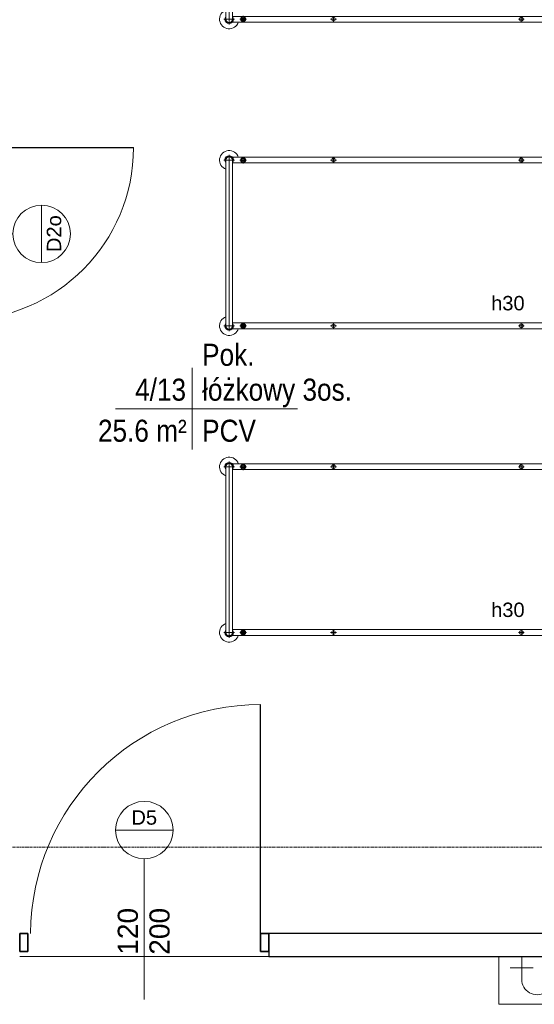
# Model space of a CAD drawing. Header units: millimetres. Extents: x -2286 to 43533, y -13832 to 14981.
# Tile 38 of 77: x 10333 to 13019, y 5306 to 10444. Entities that reach past the tile are written whole.
import ezdxf

# ---------------------------------------------------------------- set-up
doc = ezdxf.new("R2010")
doc.units = ezdxf.units.MM
doc.linetypes.add('Oś', pattern=[22.225, 12.7, -3.175, 3.175, -3.175])
for name, color, linetype, lineweight in [('A-ANNO-NOTE', 131, 'Continuous', 18), ('A-AREA', 32, 'Continuous', 18), ('A-AREA-IDEN', 2, 'Continuous', 18), ('A-DETL-GENF', 92, 'Continuous', 18), ('A-DETL-MEDM', 33, 'Continuous', 35), ('A-DOOR', 31, 'Continuous', 25), ('A-DOOR-IDEN', 31, 'Continuous', 18), ('A-WALL', 113, 'Continuous', 25), ('I-FURN', 30, 'Continuous', 18), ('P-SANR-FIXT', 6, 'Continuous', 18), ('S-GRID', 1, 'Continuous', 18)]:
    doc.layers.add(name, color=color, linetype=linetype, lineweight=lineweight)
doc.styles.add('Arial_1', font='arial.ttf', dxfattribs={"height": 75})
doc.styles.add('Arial_4', font='arial.ttf', dxfattribs={"width": 0.85, "height": 115})
doc.styles.add('Arial_7', font='arial.ttf', dxfattribs={"height": 105})

# ---------------------------------------------------------------- blocks, each defined once
blk = doc.blocks.new('łóżko 195x90 typ FAMED _102039_ - łóżko 195x90 typ FAMED _102039_-832813-4_piętro II PT - projektowany')
at = {"layer": 'I-FURN'}
for p, q in [((-459.8, 1047.5), (459.7, 1047.5)), ((-447.5, 1031), (-447.5, -1026.1)), ((-432.5, 1020.2), (-432.5, 1074.7)), ((-432.5, 1064.5), (432.5, 1064.5)), ((-432.5, 1030.5), (432.5, 1030.5)), ((-417.5, -1025.5), (-417.5, 1031)), ((417.5, -1026.1), (417.5, 1030.5)), ((432.5, 1020.2), (432.5, 1074.7)), ((447.5, 1031), (447.5, -1026.1)), ((-432.5, 948.5), (-432.5, 983.5)), ((432.5, 948.5), (432.5, 983.5)), ((-450, 966), (-415, 966)), ((450, 966), (415, 966)), ((-447.5, 481.9), (-417.5, 481.9)), ((-432.5, 496.9), (-432.5, 466.9)), ((447.5, 481.9), (417.5, 481.9)), ((432.5, 496.9), (432.5, 466.9)), ((-447.5, -498.1), (-417.5, -498.1)), ((-432.5, -483.1), (-432.5, -513.1)), ((447.5, -498.1), (417.5, -498.1)), ((432.5, -483.1), (432.5, -513.1)), ((-450, -969.3), (-415, -969.3)), ((-432.5, -951.8), (-432.5, -986.8)), ((450, -969.3), (415, -969.3)), ((432.5, -951.8), (432.5, -986.8)), ((-432.5, -1015.3), (-432.5, -1069.8)), ((-432.5, -1025.5), (432.5, -1025.5)), ((432.5, -1015.3), (432.5, -1069.8)), ((459.7, -1042.5), (-459.8, -1042.5)), ((-432.5, -1059.5), (432.5, -1059.5))]:
    blk.add_line(p, q, dxfattribs=at)
for centre, radius in [((-432.5, 966), 12.5), ((432.5, 966), 12.5), ((-432.5, 966), 8), ((432.5, 966), 8), ((-432.5, 481.9), 10), ((432.5, 481.9), 10), ((-432.5, -498.1), 10), ((432.5, -498.1), 10), ((-432.5, -969.3), 12.5), ((-432.5, -969.3), 8), ((432.5, -969.3), 12.5), ((432.5, -969.3), 8)]:
    blk.add_circle(centre, radius, dxfattribs=at)
for centre, radius, start, end in [((-432.5, 1047.5), 50, 19.8769, 252.5424), ((432.5, 1047.5), 50, 287.4576, 160.1231), ((-432.5, 1047.5), 22.3, 49.8221, 312.3887), ((-432.5, 1047.5), 19.3, 62.0207, 297.9793), ((-432.5, 1047.5), 17, 90, 270), ((432.5, 1047.5), 22.2, 229.8221, 130.1779), ((432.5, 1047.5), 19.2, 242.0207, 117.9793), ((432.5, 1047.5), 17, 270, 90), ((-432.5, -1042.5), 50, 107.4576, 340.1231), ((-432.5, -1042.5), 22.2, 49.8221, 310.1779), ((-432.5, -1042.5), 19.3, 62.0207, 297.9793), ((-432.5, -1042.5), 17, 90, 270), ((432.5, -1042.5), 50, 199.8769, 72.5424), ((432.5, -1042.5), 22.2, 229.8221, 130.1779), ((432.5, -1042.5), 19.2, 242.0207, 117.9793), ((432.5, -1042.5), 17, 270, 90)]:
    blk.add_arc(centre, radius, start, end, dxfattribs=at)
blk = doc.blocks.new('DRZWI 1S_łazienkowe - Drzwi 90-1357769-4_piętro II PT - projektowany')
at = {"layer": 'A-DETL-GENF'}
for p, q in [((-493, 20), (-450, 20)), ((-493, -75), (-493, 20)), ((-450, 20), (-450, -75)), ((450, 20), (493, 20)), ((450, -75), (450, 20)), ((493, 20), (493, -75)), ((-450, -75), (-493, -75)), ((493, -75), (450, -75))]:
    blk.add_line(p, q, dxfattribs=at)
at = {"layer": 'A-DETL-MEDM'}
for p, q in [((-493, -75), (-493, 20)), ((-493, 20), (-450, 20)), ((-450, 20), (-450, -75)), ((450, 20), (450, -75)), ((493, 20), (450, 20)), ((493, -75), (493, 20)), ((-450, -75), (-493, -75)), ((450, -75), (493, -75))]:
    blk.add_line(p, q, dxfattribs=at)
at = {"layer": 'A-DOOR', "lineweight": 18}
blk.add_line((0, -300), (0, 300), dxfattribs=at)
at = {"layer": 'A-DOOR'}
blk.add_line((450, -75), (450, -968.9), dxfattribs=at)
at = {"layer": 'A-DOOR', "lineweight": 18}
blk.add_arc((450, -68.9), 900, 180.3907, 270, dxfattribs=at)
blk = doc.blocks.new('DRZWI 1S - Drzwi 120-1363990-4_piętro II PT - projektowany')
at = {"layer": 'A-DETL-GENF'}
for p, q in [((-650, 60), (-650, -35)), ((-607, 60), (-650, 60)), ((-607, -35), (-607, 60)), ((650, 60), (607, 60)), ((607, 60), (607, -35)), ((650, -35), (650, 60)), ((-650, -35), (-607, -35)), ((607, -35), (650, -35))]:
    blk.add_line(p, q, dxfattribs=at)
at = {"layer": 'A-DETL-MEDM'}
for p, q in [((-607, 60), (-650, 60)), ((-650, 60), (-650, -35)), ((-607, -35), (-607, 60)), ((607, -35), (607, 60)), ((607, 60), (650, 60)), ((650, 60), (650, -35)), ((-650, -35), (-607, -35)), ((650, -35), (607, -35))]:
    blk.add_line(p, q, dxfattribs=at)
at = {"layer": 'A-DOOR'}
blk.add_line((607, 60), (607, 1253.9), dxfattribs=at)
at = {"layer": 'A-DOOR', "lineweight": 18}
blk.add_line((0, 285), (0, -285), dxfattribs=at)
blk.add_arc((607, 53.9), 1200, 90, 179.707, dxfattribs=at)
blk = doc.blocks.new('HYDRANT_PPOZ_SZAFKA_NASCIENNA - SUPRON 3-1488131-4_piętro II PT - projektowany')
at = {"layer": 'P-SANR-FIXT'}
for p, q in [((475, 310), (-225, 310)), ((-225, 310), (-225, 60)), ((-225, 60), (-225, 310)), ((-225, 310), (475, 310)), ((475, 60), (475, 310)), ((475, 310), (475, 60)), ((355, 60), (355, 180)), ((355, 120), (295, 120)), ((355, 120), (415, 120))]:
    blk.add_line(p, q, dxfattribs=at)
for centre, radius, start, end in [((275, 180), 80, 360, 180), ((25, 180), 70, 0, 180), ((-95, 180), 50, 180, 0), ((145, 180), 50, 180, 360)]:
    blk.add_arc(centre, radius, start, end, dxfattribs=at)
blk = doc.blocks.new('METKA_POMIESZCZENIA1 - Rozbudowana - bez ramki-1409110-4_piętro II PT - projektowany')
at = {"layer": 'A-AREA-IDEN'}
for p, q in [((0, 4.25), (0, 0)), ((-8, 0), (11, 0)), ((0, 0), (0, -4.25))]:
    blk.add_line(p, q, dxfattribs=at)
blk = doc.blocks.new('etykieta drzwi wymiar i kategoria - etykieta drzwi 1S góra-1350608-4_piętro II PT - projektowany')
at = {"layer": 'A-DOOR-IDEN'}
for p, q in [((-3, 14.98), (3, 14.98)), ((0, 0), (0, 11.98))]:
    blk.add_line(p, q, dxfattribs=at)
blk.add_circle((0, 14.98), 3, dxfattribs=at)
blk = doc.blocks.new('etykieta drzwi wymiar i kategoria - etykieta drzwi 1S dół - krótka-1350612-4_piętro II PT - projektowany')
at = {"layer": 'A-DOOR-IDEN'}
for p, q in [((0, 0), (0, -8.98)), ((-3, -11.98), (3, -11.98))]:
    blk.add_line(p, q, dxfattribs=at)
blk.add_circle((0, -11.98), 3, dxfattribs=at)

msp = doc.modelspace()

# ---------------------------------------------------------------- linework, layer by layer
at = {"layer": 'A-AREA'}
msp.add_line((11633.3, 5556.2), (10333.3, 5556.2), dxfattribs=at)
at = {"layer": 'A-WALL'}
for p, q in [((13773.3, 5676.2), (11633.3, 5676.2)), ((11633.3, 5581.2), (11633.3, 5556.2)), ((11633.3, 5556.2), (13833.3, 5556.2))]:
    msp.add_line(p, q, dxfattribs=at)
at = {"layer": 'S-GRID', "linetype": 'Oś'}
msp.add_line((29623.7, 6126.2), (-1686.2, 6126.2), dxfattribs=at)

# ---------------------------------------------------------------- block references
at = {"layer": 'A-AREA-IDEN', "xscale": 49.99999999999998, "yscale": 49.99999999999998, "zscale": 49.99999999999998}
msp.add_blockref('METKA_POMIESZCZENIA1 - Rozbudowana - bez ramki-1409110-4_piętro II PT - projektowany', (11233.2, 8414.1), dxfattribs=at)
at = {"layer": 'A-DOOR', "rotation": 90.0000000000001}
msp.add_blockref('DRZWI 1S_łazienkowe - Drzwi 90-1357769-4_piętro II PT - projektowany', (9958.3, 9326.3), dxfattribs=at)
at = {"layer": 'A-DOOR'}
msp.add_blockref('DRZWI 1S - Drzwi 120-1363990-4_piętro II PT - projektowany', (10983.3, 5616.2), dxfattribs=at)
at = {"layer": 'A-DOOR-IDEN', "xscale": 49.99999999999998, "yscale": 49.99999999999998, "zscale": 49.99999999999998, "rotation": 89.9999999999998}
msp.add_blockref('etykieta drzwi wymiar i kategoria - etykieta drzwi 1S dół - krótka-1350612-4_piętro II PT - projektowany', (9848.7, 9326.3), dxfattribs=at)
at = {"layer": 'A-DOOR-IDEN', "xscale": 49.99999999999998, "yscale": 49.99999999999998, "zscale": 49.99999999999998}
msp.add_blockref('etykieta drzwi wymiar i kategoria - etykieta drzwi 1S góra-1350608-4_piętro II PT - projektowany', (10983.3, 5465.9), dxfattribs=at)
at = {"layer": 'I-FURN', "rotation": 270.0000000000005}
for p in [(12468.8, 10878.7), (12468.8, 9278.7), (12468.8, 7678.7)]:
    msp.add_blockref('łóżko 195x90 typ FAMED _102039_ - łóżko 195x90 typ FAMED _102039_-832813-4_piętro II PT - projektowany', p, dxfattribs=at)
at = {"layer": 'P-SANR-FIXT', "rotation": 180}
msp.add_blockref('HYDRANT_PPOZ_SZAFKA_NASCIENNA - SUPRON 3-1488131-4_piętro II PT - projektowany', (13308.3, 5616.2), dxfattribs=at)

# ---------------------------------------------------------------- texts
at = {"layer": 'A-ANNO-NOTE', "char_height": 75, "width": 216.456, "attachment_point": 1, "style": 'Arial_1'}
for insert in [(12793.3, 9002.2), (12793.3, 9002.2), (12793.3, 7402.2)]:
    msp.add_mtext('h30', dxfattribs=dict(at, insert=insert))
at = {"layer": 'A-AREA-IDEN', "char_height": 115, "attachment_point": 1, "style": 'Arial_4'}
for s, insert, width in [('Pok.', (11285.3, 8752.8), 327.088), ('4/13', (10935.6, 8570.8), 320.274), ('łóżkowy 3os.', (11285.3, 8570.9), 930.158), ('25.6 m²', (10741.8, 8356.5), 555.369), ('PCV', (11285.3, 8356.5), 337.31)]:
    msp.add_mtext(s, dxfattribs=dict(at, insert=insert, width=width))
at = {"layer": 'A-DOOR-IDEN', "attachment_point": 1, "rotation": 90}
for s, insert, char_height, width, style in [('D2o', (10474.7, 9231.2), 75, 232.489, 'Arial_1'), ('120', (10844.8, 5564.7), 105, 300.633, 'Arial_7'), ('200', (11010.2, 5564.7), 105, 300.633, 'Arial_7')]:
    msp.add_mtext(s, dxfattribs=dict(at, insert=insert, char_height=char_height, width=width, style=style))
at = {"layer": 'A-DOOR-IDEN', "insert": (10916.2, 6318.5), "char_height": 75, "width": 164.346, "attachment_point": 1, "style": 'Arial_1'}
msp.add_mtext('D5', dxfattribs=at)

doc.saveas('drawing.dxf')
